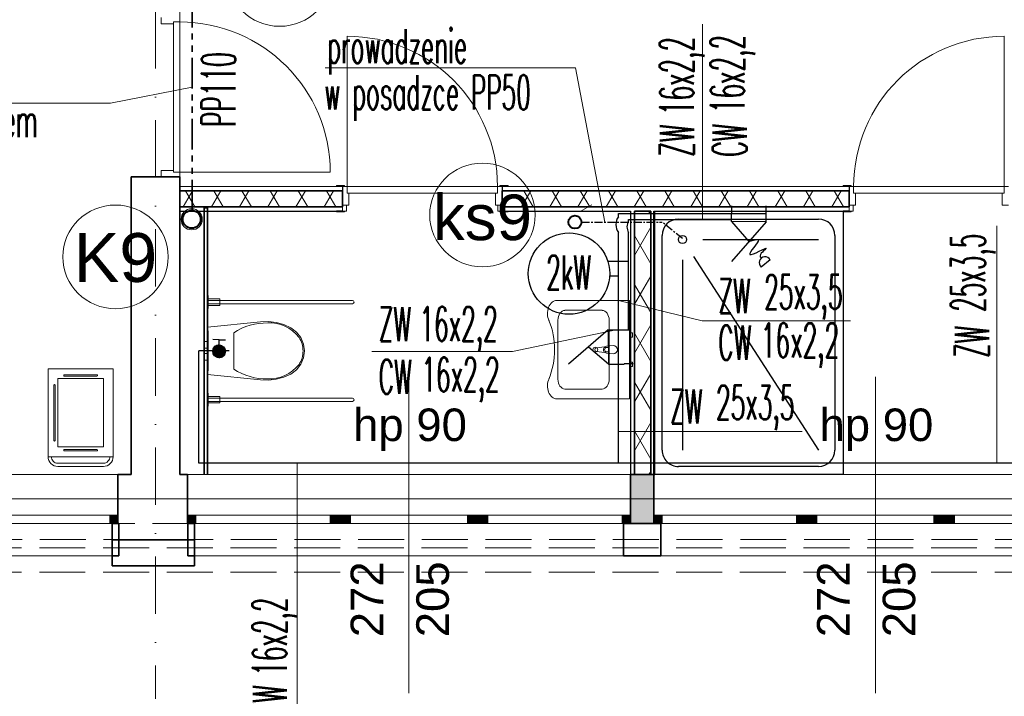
# Model space of a CAD drawing. Header units: millimetres. Extents: x -34676 to 172266, y 39940 to 476087.
# Tile 245 of 256: x 28026 to 34075, y 422748 to 426907. Entities that reach past the tile are written whole.
import ezdxf
from ezdxf.lldxf.tags import DXFTag

# ---------------------------------------------------------------- set-up
doc = ezdxf.new("R2010")
doc.units = ezdxf.units.MM
doc.header["$MEASUREMENT"] = 0
for name, pattern in [('Krawędzie ukryte', [3.912222, 2.822222, -1.09]), ('Kropki i Kreski', [6.702778, 3.527778, -1.763889, 0, -1.411111]), ('MITTE', [2, 1.25, -0.25, 0.25, -0.25]), ('PHANTOM4', [0.625, 0.3125, -0.0625, 0.0625, -0.0625, 0.0625, -0.0625])]:
    doc.linetypes.add(name, pattern=pattern)
for name, color, linetype in [('#IS_ armatura sanitar', 250, 'Continuous'), ('#podkład', 252, 'Continuous'), ('- A - ocieplenie', 7, 'Continuous'), ('- strefy pomieszczeń', 7, 'Continuous'), ('2D - Ogólne', 7, 'Continuous'), ('BATERIA', 7, 'Continuous'), ('Drzwi Archicad', 7, 'Continuous'), ('IS_Text_Pion_Wodociag', 7, 'Continuous'), ('Konstrukcja - Siatka mod', 7, 'Continuous'), ('Konstrukcja - Stropy', 7, 'Continuous'), ('Konstrukcja - Ściany działowe', 7, 'Continuous'), ('Konstrukcja - Ściany nośne wew..P', 7, 'Continuous'), ('Konstrukcja - Ściany zewnętrzne', 7, 'Continuous'), ('Okna Archicada', 7, 'Continuous'), ('Wnętrze - Umeblowanie', 7, 'Continuous'), ('Wnętrze - Wyposażenie', 7, 'Continuous'), ('Znaczniki okien Archicada', 7, 'Continuous')]:
    doc.layers.add(name, color=color, linetype=linetype)
for name, color, linetype, lineweight in [('#ks', 34, 'Continuous', 30), ('#woda', 4, 'Continuous', 18), ('imp_dach_Nr_pióra__7', 7, 'Continuous', 9)]:
    doc.layers.add(name, color=color, linetype=linetype, lineweight=lineweight)
for name, color, linetype, true_color in [('IS_Ciepła_woda', 1, 'DASHDOT', 0xff0000), ('IS_Opisy_działek_Wodociag', 7, 'SOLID', 0x000000), ('IS_Zimna_woda', 5, 'SOLID', 0x0000ff)]:
    doc.layers.add(name, color=color, linetype=linetype, true_color=true_color)
doc.styles.add('ROMANS', font='romans', dxfattribs={"width": 0.6})
doc.styles.get("Standard").update_dxf_attribs({"font": 'arial.ttf'})
doc.styles.add('STYL_AUTOMATYCZNY_1', font='arial.ttf')
tags = doc.linetypes.add('DASHDOT', pattern=[20, 10, -5, 0, -5]).pattern_tags.tags
tags[10:11] = [DXFTag(74, 4), DXFTag(75, 0), DXFTag(340, '0'), DXFTag(46, 0.0), DXFTag(50, 0.0), DXFTag(44, 0.0), DXFTag(45, 0.0)]
tags[8:9] = [DXFTag(74, 4), DXFTag(75, 0), DXFTag(340, '0'), DXFTag(46, 0.0), DXFTag(50, 0.0), DXFTag(44, 0.0), DXFTag(45, 0.0)]
tags[6:7] = [DXFTag(74, 4), DXFTag(75, 0), DXFTag(340, '0'), DXFTag(46, 0.0), DXFTag(50, 0.0), DXFTag(44, 0.0), DXFTag(45, 0.0)]
tags[4:5] = [DXFTag(74, 4), DXFTag(75, 0), DXFTag(340, '0'), DXFTag(46, 0.0), DXFTag(50, 0.0), DXFTag(44, 0.0), DXFTag(45, 0.0)]
tags = doc.linetypes.add('SOLID', pattern=[10, 10, 0]).pattern_tags.tags
tags[6:7] = [DXFTag(74, 4), DXFTag(75, 0), DXFTag(340, '0'), DXFTag(46, 0.0), DXFTag(50, 0.0), DXFTag(44, 0.0), DXFTag(45, 0.0)]
tags[4:5] = [DXFTag(74, 4), DXFTag(75, 0), DXFTag(340, '0'), DXFTag(46, 0.0), DXFTag(50, 0.0), DXFTag(44, 0.0), DXFTag(45, 0.0)]
pattern_1 = [(60, (-208051.03, 390718.21), (-129.90381, 75), []), (120, (-208051.03, 390718.21), (129.90381, 75), [])]

# ---------------------------------------------------------------- blocks, each defined once
blk = doc.blocks.new('GHD')
at = {"layer": 'BATERIA', "lineweight": 30}
h = blk.add_hatch(dxfattribs=at)
h.set_pattern_fill('ANSI31')
h.set_pattern_definition([(45, (0, 0), (-0.088388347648, 0.088388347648), [])])
edge = h.paths.add_edge_path()
edge.add_arc((1097570.7, -765614.1), 39.1, 0, 360)
at = {"layer": 'BATERIA', "color": 7, "lineweight": 30}
for p, q in [((1097571.6, -765542.6), (1097532.8, -765542.1)), ((1097571.2, -765575.1), (1097571.6, -765542.6)), ((1097571.6, -765542.6), (1097610.4, -765543.1))]:
    blk.add_line(p, q, dxfattribs=at)
blk.add_circle((1097570.7, -765614.1), 39.1, dxfattribs=at)
blk = doc.blocks.new('ks')
at = {"layer": '#woda', "color": 7, "lineweight": 30}
for p, q in [((-16727.92, -26593.79), (-16751.19, -26573.79)), ((-16727.92, -26573.79), (-16739.55, -26583.79)), ((-16727.92, -26593.79), (-16727.92, -26573.79)), ((-16727.92, -26573.79), (-16718.81, -26573.79)), ((-16727.92, -26593.79), (-16718.79, -26593.79))]:
    blk.add_line(p, q, dxfattribs=at)
blk = doc.blocks.new('gf')
at = {"layer": '#woda', "color": 7, "lineweight": 30}
for p, q in [((-16727.92, -26515.4), (-16751.19, -26495.4)), ((-16727.92, -26495.4), (-16739.55, -26505.4)), ((-16727.92, -26515.4), (-16727.92, -26495.4)), ((-16727.92, -26495.4), (-16718.81, -26495.4)), ((-16750.12, -26517.89), (-16754.35, -26512.73)), ((-16727.92, -26515.4), (-16718.79, -26515.4))]:
    blk.add_line(p, q, dxfattribs=at)
blk.add_ellipse((-16751.74, -26514.91), major_axis=(-0.01, -3.39), ratio=0.999999, start_param=0.500259, end_param=4.018627, dxfattribs=at)
blk.add_open_spline([(-16739.55, -26505.4), (-16738.63, -26508.07), (-16736.12, -26515.32), (-16752.96, -26498.32), (-16739.3, -26521.61), (-16747.29, -26510.63), (-16748.85, -26512.56), (-16749.06, -26512.83)], degree=3, knots=[0, 0, 0, 0, 5.721065, 15.589631, 25.698083, 31.682972, 32.636773, 32.636773, 32.636773, 32.636773], dxfattribs=at)
blk = doc.blocks.new('tsfdcsa')
at = {"layer": 'Konstrukcja - Ściany działowe', "linetype": 'Continuous', "lineweight": 13}
h = blk.add_hatch(dxfattribs=at)
h.set_pattern_fill('Izolacja_miękka_0006', color=252, style=0, pattern_type=2)
h.set_pattern_definition(pattern_1)
h.paths.add_polyline_path([(28617.6, 103555.4), (29616.5, 103555.4), (29616.5, 103655.4), (28617.6, 103655.4)])
h = blk.add_hatch(dxfattribs=at)
h.set_pattern_fill('Izolacja_miękka_0006', color=252, style=0, pattern_type=2)
h.set_pattern_definition(pattern_1)
h.paths.add_polyline_path([(30596.5, 103555.4), (32728.5, 103555.4), (32728.5, 103655.4), (30596.5, 103655.4)])
h = blk.add_hatch(dxfattribs=at)
h.set_pattern_fill('Izolacja_miękka_0006', color=252, style=0, pattern_type=2)
h.set_pattern_definition(pattern_1)
h.paths.add_polyline_path([(31410.1, 103530.4), (31410.1, 101910.5), (31510.1, 101910.5), (31510.1, 103530.4)])
at = {"layer": 'Konstrukcja - Ściany zewnętrzne', "linetype": 'Continuous', "lineweight": 13}
blk.add_hatch(color=252, dxfattribs=at).paths.add_polyline_path([(31385.1, 101610.5), (31530.1, 101610.5), (31530.1, 101910.5), (31385.1, 101910.5)])
at = {"layer": '- A - ocieplenie', "color": 252, "linetype": 'Continuous', "lineweight": 35, "ltscale": 100}
for p, q in [((28202.6, 101610.5), (28202.6, 101560.5)), ((28202.6, 101560.5), (28202.6, 101410.5)), ((28707.6, 101610.5), (28707.6, 101560.5)), ((28707.6, 101560.5), (28707.6, 101410.5)), ((31342.6, 101610.5), (31342.6, 101560.5)), ((31342.6, 101560.5), (31342.6, 101410.5)), ((31572.6, 101610.5), (31572.6, 101560.5)), ((31572.6, 101560.5), (31572.6, 101410.5))]:
    blk.add_line(p, q, dxfattribs=at)
at = {"layer": '- A - ocieplenie', "color": 252, "linetype": 'Krawędzie ukryte', "lineweight": 20, "ltscale": 100, "flags": 128}
for points in [[(34209.5, 101610.5), (22477.6, 101610.5)], [(34298.9, 101510.5), (22277.6, 101510.5)], [(22277.6, 101460.5), (34208.9, 101460.5)], [(22277.6, 101310.5), (34298.9, 101310.5)]]:
    blk.add_lwpolyline(points, dxfattribs=at)
at = {"layer": '- A - ocieplenie', "color": 252, "linetype": 'Continuous', "lineweight": 35, "ltscale": 100, "flags": 128}
for points in [[(28242.6, 101610.5), (28202.6, 101610.5)], [(28242.6, 101410.5), (28242.6, 101610.5)], [(28707.6, 101610.5), (28667.6, 101610.5)], [(28667.6, 101610.5), (28667.6, 101410.5)], [(31572.6, 101610.5), (31342.6, 101610.5)], [(28707.6, 101508.5), (28202.6, 101508.5)], [(28202.6, 101508.5), (28202.6, 101348.5)], [(28707.6, 101348.5), (28707.6, 101508.5)], [(28202.6, 101410.5), (28242.6, 101410.5)], [(28667.6, 101410.5), (28707.6, 101410.5)], [(31342.6, 101410.5), (31572.6, 101410.5)], [(28202.6, 101348.5), (28707.6, 101348.5)]]:
    blk.add_lwpolyline(points, dxfattribs=at)
at = {"layer": '2D - Ogólne', "color": 252, "linetype": 'Continuous', "lineweight": 20, "ltscale": 100}
blk.add_line((28617.6, 102100.5), (28617.6, 105780.5), dxfattribs=at)
at = {"layer": 'Drzwi Archicad', "color": 252, "linetype": 'Continuous', "lineweight": 13, "ltscale": 100}
for p, q in [((28502.6, 104720.4), (28502.6, 104680.4)), ((28617.6, 104692.4), (28617.6, 104720.4)), ((28502.6, 104680.4), (28577.6, 104680.4)), ((28577.6, 104680.4), (28577.6, 104692.4)), ((28577.6, 104692.4), (28617.6, 104692.4)), ((28577.6, 103768.4), (28577.6, 104692.4)), ((28577.6, 104692.4), (28617.6, 104692.4)), ((28617.6, 104692.4), (28617.6, 103768.4)), ((29644.5, 103680.4), (29644.5, 104604.4)), ((33680.5, 103680.4), (33680.5, 104604.4)), ((28577.6, 103780.4), (28502.6, 103780.4)), ((28502.6, 103780.4), (28502.6, 103740.4)), ((28502.6, 103740.4), (28617.6, 103740.4)), ((28577.6, 103768.4), (28577.6, 103780.4)), ((28617.6, 103768.4), (28577.6, 103768.4)), ((28617.6, 103768.4), (28577.6, 103768.4)), ((28617.6, 103768.4), (29541.6, 103768.4)), ((28617.6, 103740.4), (28617.6, 103768.4)), ((29629.5, 103686.4), (29579.5, 103686.4)), ((29579.5, 103686.4), (29579.5, 103680.4)), ((29579.5, 103680.4), (29629.5, 103680.4)), ((29616.5, 103680.4), (29579.5, 103680.4)), ((29616.5, 103680.4), (29579.5, 103680.4)), ((29616.5, 103565.4), (29616.5, 103680.4)), ((29616.5, 103680.4), (29644.5, 103680.4)), ((29629.5, 103680.4), (29629.5, 103686.4)), ((29644.5, 103680.4), (29644.5, 103640.4)), ((30568.5, 103680.4), (29644.5, 103680.4)), ((29644.5, 103680.4), (29644.5, 103640.4)), ((30568.5, 103640.4), (30568.5, 103680.4)), ((30568.5, 103680.4), (30596.5, 103680.4)), ((30568.5, 103640.4), (30568.5, 103680.4)), ((30633.5, 103686.4), (30583.5, 103686.4)), ((30583.5, 103686.4), (30583.5, 103680.4)), ((30583.5, 103680.4), (30633.5, 103680.4)), ((30596.5, 103680.4), (30596.5, 103565.4)), ((30596.5, 103680.4), (30633.5, 103680.4)), ((30596.5, 103680.4), (30633.5, 103680.4)), ((30633.5, 103680.4), (30633.5, 103686.4)), ((32691.5, 103680.4), (32691.5, 103686.4)), ((32691.5, 103686.4), (32741.5, 103686.4)), ((32741.5, 103680.4), (32691.5, 103680.4)), ((32728.5, 103680.4), (32691.5, 103680.4)), ((32728.5, 103680.4), (32691.5, 103680.4)), ((32756.5, 103680.4), (32728.5, 103680.4)), ((32728.5, 103680.4), (32728.5, 103565.4)), ((32741.5, 103686.4), (32741.5, 103680.4)), ((32756.5, 103640.4), (32756.5, 103680.4)), ((32756.5, 103680.4), (33680.5, 103680.4)), ((32756.5, 103640.4), (32756.5, 103680.4)), ((33708.5, 103680.4), (33680.5, 103680.4)), ((33680.5, 103680.4), (33680.5, 103640.4)), ((33680.5, 103680.4), (33680.5, 103640.4)), ((29644.5, 103640.4), (29656.5, 103640.4)), ((29644.5, 103640.4), (30568.5, 103640.4)), ((29656.5, 103640.4), (29656.5, 103565.4)), ((30556.5, 103565.4), (30556.5, 103640.4)), ((30556.5, 103640.4), (30568.5, 103640.4)), ((32768.5, 103640.4), (32756.5, 103640.4)), ((33680.5, 103640.4), (32756.5, 103640.4)), ((32768.5, 103565.4), (32768.5, 103640.4)), ((33680.5, 103640.4), (33668.5, 103640.4)), ((33668.5, 103640.4), (33668.5, 103565.4)), ((29616.5, 103565.4), (29616.5, 103530.4)), ((29641.5, 103565.4), (29616.5, 103565.4)), ((29656.5, 103565.4), (29616.5, 103565.4)), ((29616.5, 103555.4), (29616.5, 103530.4)), ((29616.5, 103555.4), (29616.5, 103530.4)), ((29641.5, 103530.4), (29641.5, 103565.4)), ((30596.5, 103565.4), (30556.5, 103565.4)), ((30571.5, 103565.4), (30571.5, 103530.4)), ((30596.5, 103565.4), (30571.5, 103565.4)), ((30596.5, 103530.4), (30596.5, 103565.4)), ((30596.5, 103555.4), (30596.5, 103530.4)), ((30596.5, 103555.4), (30596.5, 103530.4)), ((32728.5, 103530.4), (32728.5, 103565.4)), ((32728.5, 103565.4), (32753.5, 103565.4)), ((32728.5, 103565.4), (32768.5, 103565.4)), ((32728.5, 103555.4), (32728.5, 103530.4)), ((32728.5, 103555.4), (32728.5, 103530.4)), ((32753.5, 103565.4), (32753.5, 103530.4)), ((33668.5, 103565.4), (33708.5, 103565.4)), ((29629.5, 103530.4), (29579.5, 103530.4)), ((29579.5, 103530.4), (29579.5, 103524.4)), ((29579.5, 103524.4), (29629.5, 103524.4)), ((29616.5, 103530.4), (29641.5, 103530.4)), ((29629.5, 103524.4), (29629.5, 103530.4)), ((30571.5, 103530.4), (30596.5, 103530.4)), ((30633.5, 103530.4), (30583.5, 103530.4)), ((30583.5, 103530.4), (30583.5, 103524.4)), ((30583.5, 103524.4), (30633.5, 103524.4)), ((30633.5, 103524.4), (30633.5, 103530.4)), ((32691.5, 103524.4), (32691.5, 103530.4)), ((32691.5, 103530.4), (32741.5, 103530.4)), ((32741.5, 103524.4), (32691.5, 103524.4)), ((32753.5, 103530.4), (32728.5, 103530.4)), ((32741.5, 103530.4), (32741.5, 103524.4))]:
    blk.add_line(p, q, dxfattribs=at)
at = {"layer": 'Drzwi Archicad', "color": 252, "linetype": 'Continuous', "lineweight": 35, "ltscale": 100}
for p, q in [((28502.6, 103740.4), (28317.6, 103740.4)), ((28617.6, 103740.4), (28502.6, 103740.4)), ((28617.6, 103740.4), (28502.6, 103740.4)), ((29616.5, 103655.4), (29616.5, 103565.4)), ((29616.5, 103655.4), (29616.5, 103565.4)), ((30596.5, 103655.4), (30596.5, 103565.4)), ((30596.5, 103655.4), (30596.5, 103565.4)), ((32728.5, 103655.4), (32728.5, 103565.4)), ((32728.5, 103655.4), (32728.5, 103565.4)), ((29616.5, 103565.4), (29616.5, 103555.4)), ((29616.5, 103565.4), (29616.5, 103555.4)), ((30596.5, 103565.4), (30596.5, 103555.4)), ((30596.5, 103565.4), (30596.5, 103555.4)), ((32728.5, 103565.4), (32728.5, 103555.4)), ((32728.5, 103565.4), (32728.5, 103555.4))]:
    blk.add_line(p, q, dxfattribs=at)
at = {"layer": 'Drzwi Archicad', "color": 252, "linetype": 'Continuous', "lineweight": 25, "ltscale": 100}
for p, q in [((29616.5, 103680.4), (29616.5, 103655.4)), ((29616.5, 103680.4), (29616.5, 103655.4)), ((30596.5, 103680.4), (30596.5, 103655.4)), ((30596.5, 103680.4), (30596.5, 103655.4)), ((32728.5, 103680.4), (32728.5, 103655.4)), ((32728.5, 103680.4), (32728.5, 103655.4)), ((29616.5, 103530.4), (29579.5, 103530.4)), ((29616.5, 103530.4), (29579.5, 103530.4)), ((30596.5, 103530.4), (30633.5, 103530.4)), ((30596.5, 103530.4), (30633.5, 103530.4)), ((32728.5, 103530.4), (32691.5, 103530.4)), ((32728.5, 103530.4), (32691.5, 103530.4))]:
    blk.add_line(p, q, dxfattribs=at)
at = {"layer": 'Drzwi Archicad', "color": 252, "linetype": 'Continuous', "lineweight": 13, "ltscale": 100}
for centre, start, end in [((28617.6, 103768.4), 0, 90), ((29644.5, 103680.4), 0, 90), ((33680.5, 103680.4), 90, 180)]:
    blk.add_arc(centre, 924, start, end, dxfattribs=at)
at = {"layer": 'Konstrukcja - Siatka mod', "color": 252, "linetype": 'Kropki i Kreski', "lineweight": 13, "ltscale": 100}
for p, q in [((28467.6, 117496.4), (28467.6, 100531.6)), ((20180, 101760.5), (49624.6, 101760.5))]:
    blk.add_line(p, q, dxfattribs=at)
at = {"layer": 'Konstrukcja - Stropy', "color": 252, "linetype": 'Continuous', "lineweight": 13, "ltscale": 100, "flags": 128}
blk.add_lwpolyline([(34297.6, 106960.5), (37597.6, 106960.5), (37597.6, 101936.5), (49617.6, 101910.5), (49667.6, 114390.5), (22627.6, 114390.5), (22627.6, 101760.5), (34297.6, 101760.5)], close=True, dxfattribs=at)
at = {"layer": 'Konstrukcja - Ściany działowe', "color": 252, "linetype": 'Continuous', "lineweight": 13, "ltscale": 100}
for p, q in [((29616.5, 103680.4), (29579.5, 103680.4)), ((30596.5, 103680.4), (30633.5, 103680.4)), ((32728.5, 103680.4), (32691.5, 103680.4)), ((29616.5, 103555.4), (29616.5, 103530.4)), ((30596.5, 103555.4), (30596.5, 103530.4)), ((32728.5, 103555.4), (32728.5, 103530.4))]:
    blk.add_line(p, q, dxfattribs=at)
at = {"layer": 'Konstrukcja - Ściany działowe', "color": 252, "linetype": 'Continuous', "lineweight": 25, "ltscale": 100}
for p, q in [((29616.5, 103680.4), (29616.5, 103655.4)), ((30596.5, 103680.4), (30596.5, 103655.4)), ((32728.5, 103680.4), (32728.5, 103655.4)), ((29616.5, 103530.4), (29579.5, 103530.4)), ((30596.5, 103530.4), (30633.5, 103530.4)), ((32728.5, 103530.4), (32691.5, 103530.4))]:
    blk.add_line(p, q, dxfattribs=at)
at = {"layer": 'Konstrukcja - Ściany działowe', "color": 252, "linetype": 'Continuous', "lineweight": 35, "ltscale": 100}
for p, q in [((29616.5, 103655.4), (28617.6, 103655.4)), ((29616.5, 103655.4), (29616.5, 103565.4)), ((32728.5, 103655.4), (30596.5, 103655.4)), ((30596.5, 103655.4), (30596.5, 103565.4)), ((32728.5, 103655.4), (32728.5, 103565.4)), ((28617.6, 103555.4), (29616.5, 103555.4)), ((29616.5, 103565.4), (29616.5, 103555.4)), ((30596.5, 103565.4), (30596.5, 103555.4)), ((30596.5, 103555.4), (32728.5, 103555.4)), ((32728.5, 103565.4), (32728.5, 103555.4)), ((31410.1, 103530.4), (31410.1, 101910.5)), ((31510.1, 101910.5), (31510.1, 103530.4))]:
    blk.add_line(p, q, dxfattribs=at)
at = {"layer": 'Konstrukcja - Ściany działowe', "color": 252, "linetype": 'Continuous', "lineweight": 13, "ltscale": 100, "flags": 128}
for points in [[(29616.5, 103680.4), (28617.6, 103680.4)], [(32728.5, 103680.4), (30596.5, 103680.4)], [(28617.6, 103530.4), (28617.6, 103555.4)], [(31535.1, 101910.5), (31535.1, 103530.4)], [(31385.1, 101910.5), (31410.1, 101910.5)]]:
    blk.add_lwpolyline(points, dxfattribs=at)
at = {"layer": 'Konstrukcja - Ściany działowe', "color": 252, "linetype": 'Continuous', "lineweight": 25, "ltscale": 100, "flags": 128}
for points in [[(28617.6, 103655.4), (28617.6, 103680.4)], [(28617.6, 103530.4), (29616.5, 103530.4)], [(30596.5, 103530.4), (31385.1, 103530.4)], [(31385.1, 103530.4), (31385.1, 101910.5)], [(31410.1, 103530.4), (31510.1, 103530.4)], [(31535.1, 103530.4), (32728.5, 103530.4)], [(31510.1, 101910.5), (31535.1, 101910.5)]]:
    blk.add_lwpolyline(points, dxfattribs=at)
at = {"layer": 'Konstrukcja - Ściany działowe', "color": 252, "linetype": 'Continuous', "lineweight": 35, "ltscale": 100, "flags": 128}
for points in [[(28617.6, 103555.4), (28617.6, 103655.4)], [(28787.6, 103550.5), (28767.6, 103550.5)], [(28767.6, 103550.5), (28767.6, 101910.5)], [(28787.6, 101910.5), (28787.6, 103550.5)], [(31410.1, 103530.4), (31510.1, 103530.4)], [(31410.1, 101910.5), (31510.1, 101910.5)]]:
    blk.add_lwpolyline(points, dxfattribs=at)
at = {"layer": 'Konstrukcja - Ściany nośne wew..P', "color": 252, "linetype": 'Continuous', "lineweight": 35, "ltscale": 100}
for p, q in [((28502.6, 103740.4), (28317.6, 103740.4)), ((28617.6, 103740.4), (28502.6, 103740.4))]:
    blk.add_line(p, q, dxfattribs=at)
at = {"layer": 'Konstrukcja - Ściany nośne wew..P', "color": 252, "linetype": 'Continuous', "lineweight": 35, "ltscale": 100, "flags": 128}
for points in [[(28317.6, 103740.4), (28317.6, 101910.5)], [(28617.6, 101910.5), (28617.6, 103740.4)]]:
    blk.add_lwpolyline(points, dxfattribs=at)
at = {"layer": 'Konstrukcja - Ściany zewnętrzne', "color": 252, "linetype": 'Continuous', "lineweight": 35, "ltscale": 100}
for p, q in [((28237.6, 101660.5), (28237.6, 101910.5)), ((28665.1, 101660.5), (28665.1, 101910.5)), ((31385.1, 101660.5), (31385.1, 101910.5)), ((31530.1, 101660.5), (31530.1, 101910.5)), ((28237.6, 101610.5), (28237.6, 101660.5)), ((28665.1, 101610.5), (28665.1, 101660.5)), ((31385.1, 101610.5), (31385.1, 101660.5)), ((31530.1, 101610.5), (31530.1, 101660.5))]:
    blk.add_line(p, q, dxfattribs=at)
at = {"layer": 'Konstrukcja - Ściany zewnętrzne', "color": 252, "linetype": 'Continuous', "lineweight": 35, "ltscale": 100, "flags": 128}
for points in [[(28317.6, 101910.5), (28237.6, 101910.5)], [(28665.1, 101910.5), (28617.6, 101910.5)], [(31530.1, 101910.5), (31385.1, 101910.5)], [(28237.6, 101610.5), (28242.6, 101610.5)], [(31385.1, 101610.5), (31530.1, 101610.5)]]:
    blk.add_lwpolyline(points, dxfattribs=at)
at = {"layer": 'Konstrukcja - Ściany zewnętrzne', "color": 252, "linetype": 'Continuous', "lineweight": 13, "ltscale": 100, "flags": 128}
blk.add_lwpolyline([(28242.6, 101610.5), (28242.6, 101508.5), (28667.6, 101508.5), (28667.6, 101610.5)], dxfattribs=at)
at = {"layer": 'Okna Archicada', "color": 252, "linetype": 'Continuous', "lineweight": 13, "ltscale": 100}
for p, q in [((28237.6, 101910.5), (25617.6, 101910.5)), ((28665.1, 101910.5), (31385.1, 101910.5)), ((31530.1, 101910.5), (34250.1, 101910.5)), ((28187.6, 101660.5), (27392.6, 101660.5)), ((28237.6, 101660.5), (28187.6, 101660.5)), ((28187.6, 101660.5), (28187.6, 101610.5)), ((28665.1, 101660.5), (28715.1, 101660.5)), ((28715.1, 101660.5), (28715.1, 101610.5)), ((28715.1, 101660.5), (29540.1, 101660.5)), ((29540.1, 101610.5), (29540.1, 101660.5)), ((29540.1, 101660.5), (29590.1, 101660.5)), ((29590.1, 101660.5), (29665.1, 101660.5)), ((29665.1, 101660.5), (29665.1, 101610.5)), ((29665.1, 101660.5), (30385.1, 101660.5)), ((30385.1, 101610.5), (30385.1, 101660.5)), ((30385.1, 101660.5), (30460.1, 101660.5)), ((30460.1, 101660.5), (30510.1, 101660.5)), ((30510.1, 101660.5), (30510.1, 101610.5)), ((30510.1, 101660.5), (31335.1, 101660.5)), ((31335.1, 101610.5), (31335.1, 101660.5)), ((31335.1, 101660.5), (31385.1, 101660.5)), ((31530.1, 101660.5), (31580.1, 101660.5)), ((31580.1, 101660.5), (31580.1, 101610.5)), ((31580.1, 101660.5), (32405.1, 101660.5)), ((32405.1, 101610.5), (32405.1, 101660.5)), ((32405.1, 101660.5), (32455.1, 101660.5)), ((32455.1, 101660.5), (32530.1, 101660.5)), ((32530.1, 101660.5), (32530.1, 101610.5)), ((32530.1, 101660.5), (33250.1, 101660.5)), ((33250.1, 101610.5), (33250.1, 101660.5)), ((33250.1, 101660.5), (33325.1, 101660.5)), ((33325.1, 101660.5), (33375.1, 101660.5)), ((33375.1, 101660.5), (33375.1, 101610.5)), ((33375.1, 101660.5), (34200.1, 101660.5)), ((28237.6, 101610.5), (25617.6, 101610.5)), ((25652.6, 101610.5), (28202.6, 101610.5)), ((27392.6, 101610.5), (28187.6, 101610.5)), ((28187.6, 101610.5), (28237.6, 101610.5)), ((28665.1, 101610.5), (31385.1, 101610.5)), ((28715.1, 101610.5), (28665.1, 101610.5)), ((28707.6, 101610.5), (31342.6, 101610.5)), ((29540.1, 101610.5), (28715.1, 101610.5)), ((29590.1, 101610.5), (29540.1, 101610.5)), ((29665.1, 101610.5), (29590.1, 101610.5)), ((30385.1, 101610.5), (29665.1, 101610.5)), ((30460.1, 101610.5), (30385.1, 101610.5)), ((30510.1, 101610.5), (30460.1, 101610.5)), ((31335.1, 101610.5), (30510.1, 101610.5)), ((31385.1, 101610.5), (31335.1, 101610.5)), ((31530.1, 101610.5), (34250.1, 101610.5)), ((31580.1, 101610.5), (31530.1, 101610.5)), ((31572.6, 101610.5), (34208.7, 101610.5)), ((32405.1, 101610.5), (31580.1, 101610.5)), ((32455.1, 101610.5), (32405.1, 101610.5)), ((32530.1, 101610.5), (32455.1, 101610.5)), ((33250.1, 101610.5), (32530.1, 101610.5)), ((33325.1, 101610.5), (33250.1, 101610.5)), ((33375.1, 101610.5), (33325.1, 101610.5)), ((34200.1, 101610.5), (33375.1, 101610.5)), ((25652.6, 101410.5), (28202.6, 101410.5)), ((28707.6, 101410.5), (31342.6, 101410.5)), ((31572.6, 101410.5), (34208.7, 101410.5))]:
    blk.add_line(p, q, dxfattribs=at)
at = {"layer": 'Okna Archicada', "color": 252, "linetype": 'Continuous', "lineweight": 35, "ltscale": 100}
for p, q in [((28237.6, 101660.5), (28237.6, 101910.5)), ((28665.1, 101660.5), (28665.1, 101910.5)), ((31385.1, 101660.5), (31385.1, 101910.5)), ((31530.1, 101660.5), (31530.1, 101910.5)), ((28237.6, 101610.5), (28237.6, 101660.5)), ((28237.6, 101610.5), (28237.6, 101660.5)), ((28665.1, 101610.5), (28665.1, 101660.5)), ((28665.1, 101610.5), (28665.1, 101660.5)), ((31385.1, 101610.5), (31385.1, 101660.5)), ((31385.1, 101610.5), (31385.1, 101660.5)), ((31530.1, 101610.5), (31530.1, 101660.5)), ((31530.1, 101610.5), (31530.1, 101660.5)), ((28202.6, 101610.5), (28202.6, 101560.5)), ((28202.6, 101560.5), (28202.6, 101410.5)), ((28707.6, 101610.5), (28707.6, 101560.5)), ((28707.6, 101560.5), (28707.6, 101410.5)), ((31342.6, 101610.5), (31342.6, 101560.5)), ((31342.6, 101560.5), (31342.6, 101410.5)), ((31572.6, 101610.5), (31572.6, 101560.5)), ((31572.6, 101560.5), (31572.6, 101410.5))]:
    blk.add_line(p, q, dxfattribs=at)
at = {"layer": 'Wnętrze - Umeblowanie', "color": 252, "linetype": 'Continuous', "lineweight": 13, "ltscale": 100, "flags": 128}
for points in [[(28207.9, 102560.1), (28207.9, 102020.1), (27807.9, 102020.1), (27807.9, 102560.1)], [(28147.9, 102500.1), (28147.9, 102080.1), (27867.9, 102080.1), (27867.9, 102500.1)]]:
    blk.add_lwpolyline(points, close=True, dxfattribs=at)
for points in [[(27907.9, 102516.1, -1), (27907.9, 102524.1), (28107.9, 102524.1, -1), (28107.9, 102516.1)], [(27843.9, 102120.1, 1), (27851.9, 102120.1), (27851.9, 102460.1, 1), (27843.9, 102460.1)], [(27907.9, 102064.1, 1), (27907.9, 102056.1), (28107.9, 102056.1, 1), (28107.9, 102064.1)], [(28207.9, 102020.1, -0.414214), (28147.9, 101960.1), (27867.9, 101960.1, -0.414214), (27807.9, 102020.1), (27827.9, 102020.1, 0.414214), (27867.9, 101980.1), (28147.9, 101980.1, 0.414214), (28187.9, 102020.1)]]:
    blk.add_lwpolyline(points, format="xyb", close=True, dxfattribs=at)
at = {"layer": 'Wnętrze - Wyposażenie', "color": 252, "linetype": 'Continuous', "lineweight": 25, "ltscale": 100}
for p, q in [((31680, 103480.4), (32541.6, 103480.4)), ((31580.1, 102060.5), (31580, 103380.4)), ((32641.6, 103380.4), (32641.6, 102060.5)), ((31830, 103355.4), (32541.6, 103355.4)), ((31772.3, 103250.1), (32541.6, 102060.5)), ((31705, 103230.4), (31705.1, 102060.5)), ((32541.6, 101960.5), (31680.1, 101960.5))]:
    blk.add_line(p, q, dxfattribs=at)
at = {"layer": 'Wnętrze - Wyposażenie', "color": 252, "linetype": 'Continuous', "lineweight": 13, "ltscale": 100}
for p, q in [((31378.9, 102980.4), (30933.5, 102980.4)), ((31378.9, 102375.4), (31378.9, 102980.4)), ((30983, 102919.9), (31211.9, 102919.9)), ((30939.7, 102496.4), (30939.7, 102859.4)), ((31255.2, 102496.4), (31255.2, 102859.4)), ((28948.4, 102782.4), (28948.4, 102670.4)), ((28767.5, 102710.7), (28767.5, 102727.4)), ((28787.5, 102727.4), (28767.5, 102727.4)), ((28767.5, 102686.4), (28767.5, 102710.7)), ((28787.5, 102710.7), (28787.5, 102727.4)), ((28787.5, 102686.4), (28787.5, 102710.7)), ((28767.5, 102681.7), (28767.5, 102686.4)), ((28787.5, 102686.4), (28767.5, 102686.4)), ((28767.5, 102670.4), (28767.5, 102681.7)), ((28767.5, 102659.1), (28767.5, 102670.4)), ((28767.5, 102654.4), (28767.5, 102659.1)), ((28787.5, 102654.4), (28767.5, 102654.4)), ((28767.5, 102630.1), (28767.5, 102654.4)), ((28787.5, 102681.7), (28787.5, 102686.4)), ((28787.5, 102670.4), (28787.5, 102681.7)), ((28787.5, 102659.1), (28787.5, 102670.4)), ((28787.5, 102654.4), (28787.5, 102659.1)), ((28787.5, 102630.1), (28787.5, 102654.4)), ((28948.4, 102670.4), (28948.4, 102558.3)), ((31255.4, 102691.5), (31240.5, 102691.5)), ((31240.5, 102664.3), (31255.4, 102664.3)), ((31255.4, 102664.3), (31255.4, 102691.5)), ((28767.5, 102613.4), (28767.5, 102630.1)), ((28787.5, 102613.4), (28767.5, 102613.4)), ((28787.5, 102613.4), (28787.5, 102630.1)), ((31211.9, 102435.9), (30983, 102435.9)), ((30933.5, 102375.4), (31378.9, 102375.4))]:
    blk.add_line(p, q, dxfattribs=at)
at = {"layer": 'Wnętrze - Wyposażenie', "color": 252, "linetype": 'Continuous', "lineweight": 25, "ltscale": 100, "flags": 128}
blk.add_lwpolyline([(32691.6, 103530.4), (32691.6, 101910.5), (31530.1, 101910.5), (31530, 103530.4)], close=True, dxfattribs=at)
at = {"layer": 'Wnętrze - Wyposażenie', "color": 252, "linetype": 'Continuous', "lineweight": 13, "ltscale": 100, "flags": 128}
for points in [[(28792.5, 102930.4), (28792.5, 103010.4), (28787.5, 103010.4), (28787.5, 102930.4)], [(28792.5, 102950.4), (28862.5, 102950.4), (28862.5, 102990.4), (28792.5, 102990.4)], [(29209.1, 102496.1), (29255.3, 102508.9), (29299, 102528.5), (29333.5, 102554.8), (29360.1, 102588.8), (29376.8, 102628.2), (29382.5, 102670.4), (29376.8, 102712.6), (29360.1, 102752), (29333.5, 102786), (29299, 102812.3), (29255.3, 102831.9), (29209.1, 102844.7), (29161.3, 102850.3), (29113.3, 102848.7), (28787.5, 102815.4), (28787.5, 102525.4), (29113.3, 102492.1), (29161.3, 102490.5)], [(28787.5, 102793.4), (28787.5, 102547.4), (28792.5, 102547.4), (28792.5, 102793.4)], [(31379.1, 102754.4), (31379.1, 102781.4), (31399.1, 102781.4), (31399.1, 102754.4)], [(31379.1, 102574.4), (31379.1, 102601.4), (31399.1, 102601.4), (31399.1, 102574.4)], [(28792.5, 102330.4), (28792.5, 102410.4), (28787.5, 102410.4), (28787.5, 102330.4)], [(28792.5, 102350.4), (28862.5, 102350.4), (28862.5, 102390.4), (28792.5, 102390.4)]]:
    blk.add_lwpolyline(points, close=True, dxfattribs=at)
for points in [[(28792.5, 102960.4), (28792.5, 102980.4), (29677.5, 102980.4, -1), (29677.5, 102960.4)], [(31280.3, 102652.9), (31238.4, 102656.9, -0.12102), (31228.8, 102660.2), (31175.9, 102666.8, -0.882566), (31175.9, 102689), (31228.8, 102695.6, -0.12102), (31238.4, 102698.9), (31280.3, 102702.9, -1)], [(28792.5, 102360.4), (28792.5, 102380.4), (29677.5, 102380.4, -1), (29677.5, 102360.4)]]:
    blk.add_lwpolyline(points, format="xyb", close=True, dxfattribs=at)
at = {"layer": 'Wnętrze - Wyposażenie', "color": 252, "linetype": 'Continuous', "lineweight": 25, "ltscale": 100}
blk.add_circle((31705, 103355.4), 25, dxfattribs=at)
at = {"layer": 'Wnętrze - Wyposażenie', "color": 252, "linetype": 'Continuous', "lineweight": 13, "ltscale": 100}
blk.add_circle((31169.8, 102677.9), 15, dxfattribs=at)
at = {"layer": 'Wnętrze - Wyposażenie', "color": 252, "linetype": 'Continuous', "lineweight": 25, "ltscale": 100}
for centre, start, end in [((31680, 103380.4), 90.00089, 180.00089), ((32541.6, 103380.4), 0.00089, 90.00089), ((31680.1, 102060.5), 180.00089, 270.00089), ((32541.6, 102060.5), 270.00089, 0.00089)]:
    blk.add_arc(centre, 100, start, end, dxfattribs=at)
at = {"layer": 'Wnętrze - Wyposażenie', "color": 252, "linetype": 'Continuous', "lineweight": 13, "ltscale": 100}
for centre, radius, start, end in [((31240.3, 102677.9), 21.1, 122.77103, 237.22897), ((31240.5, 102677.9), 13.6, 90, 270)]:
    blk.add_arc(centre, radius, start, end, dxfattribs=at)
for centre, major_axis, ratio, start_param, end_param in [((30933.5, 102900.1), (0, 80.3), 0.715611, 0, 2.147669), ((30984, 102858.1), (0, 61.8), 0.715611, 0.021486, 1.549311), ((31211, 102858.1), (0, 61.8), 0.715611, 4.733875, 6.2617), ((29148.2, 102404.9), (0, 437.4), 0.904427, 6.259567, 6.812588), ((29170.9, 102578.4), (0, 264.2), 0.904427, 5.438324, 6.338913), ((30661.1, 102677.9), (0, 360.6), 0.715611, 4.18494, 5.236377), ((29245.6, 102669.6), (0, 142.5), 0.904427, 4.71825, 5.344894), ((29245.6, 102671.2), (0, 142.5), 0.904427, 4.079884, 4.706528), ((29170.8, 102762.4), (0, 264.2), 0.904427, 3.085861, 3.98645), ((29148.2, 102935.9), (0, 437.4), 0.904427, 2.612188, 3.165208), ((30933.5, 102455.6), (0, 80.3), 0.715611, 0.993924, 3.141593), ((30984, 102497.7), (0, 61.8), 0.715611, 1.592282, 3.120107), ((31211, 102497.7), (0, 61.8), 0.715611, 3.163078, 4.690903)]:
    blk.add_ellipse(centre, major_axis=major_axis, ratio=ratio, start_param=start_param, end_param=end_param, dxfattribs=at)
at = {"layer": 'Znaczniki okien Archicada', "color": 252, "linetype": 'Continuous', "lineweight": 13, "ltscale": 100}
for p, q in [((30025.1, 100567.6), (30025.1, 102510.5)), ((32890.1, 100567.6), (32890.1, 102510.5))]:
    blk.add_line(p, q, dxfattribs=at)
at = {"layer": '- strefy pomieszczeń', "color": 252, "linetype": 'Continuous', "lineweight": 13, "insert": (32227, 105494.2), "char_height": 200, "attachment_point": 1, "style": 'STYL_AUTOMATYCZNY_1'}
blk.add_mtext('\\A1;{\\pql;\\pt0,100;\\fArial|b0|i0|c238|p0;\\W1.000000;23,82\\fArial|b0|i0|c238|p0;\\W1.000000;\\A1{\\H.66x;\\S^  ;}\\fArial|b0|i0|c238|p0;\\W1.000000; m\\fArial|b0|i0|c238|p0;\\W1.000000;\\A1{\\H.66x;\\S2^  ;}}', dxfattribs=at)
at = {"layer": 'Znaczniki okien Archicada', "color": 252, "linetype": 'Continuous', "lineweight": 15, "char_height": 200, "attachment_point": 7, "style": 'STYL_AUTOMATYCZNY_1'}
for insert in [(29681.9, 102056), (32546.9, 102056)]:
    blk.add_mtext('\\A1;{\\pql;\\pt0;\\fArial|b0|i0|c238|p0;\\W1.000000;hp 90\\fArial|b0|i0|c238|p0;\\W1.000000;\\A1{\\H.66x;\\S^  ;}\\fArial|b0|i0|c238|p0;\\W1.000000;\\fArial|b0|i0|c238|p0;\\W1.000000;}', dxfattribs=dict(at, insert=insert))
at = {"layer": 'Znaczniki okien Archicada', "color": 252, "linetype": 'Continuous', "lineweight": 15, "char_height": 200, "attachment_point": 7, "rotation": 90, "style": 'STYL_AUTOMATYCZNY_1'}
for s, insert in [('\\A1;{\\pql;\\pt0;\\fArial|b0|i0|c238|p0;\\W1.000000;272\\fArial|b0|i0|c238|p0;\\W1.000000;\\A1{\\H.66x;\\S^  ;}\\fArial|b0|i0|c238|p0;\\W1.000000;\\fArial|b0|i0|c238|p0;\\W1.000000;}', (29925.1, 100910.5)), ('\\A1;{\\pql;\\pt0;\\fArial|b0|i0|c238|p0;\\W1.000000;205\\fArial|b0|i0|c238|p0;\\W1.000000;\\A1{\\H.66x;\\S^  ;}\\fArial|b0|i0|c238|p0;\\W1.000000;\\fArial|b0|i0|c238|p0;\\W1.000000;}', (30328.4, 100910.5)), ('\\A1;{\\pql;\\pt0;\\fArial|b0|i0|c238|p0;\\W1.000000;272\\fArial|b0|i0|c238|p0;\\W1.000000;\\A1{\\H.66x;\\S^  ;}\\fArial|b0|i0|c238|p0;\\W1.000000;\\fArial|b0|i0|c238|p0;\\W1.000000;}', (32790.1, 100910.5)), ('\\A1;{\\pql;\\pt0;\\fArial|b0|i0|c238|p0;\\W1.000000;205\\fArial|b0|i0|c238|p0;\\W1.000000;\\A1{\\H.66x;\\S^  ;}\\fArial|b0|i0|c238|p0;\\W1.000000;\\fArial|b0|i0|c238|p0;\\W1.000000;}', (33193.4, 100910.5))]:
    blk.add_mtext(s, dxfattribs=dict(at, insert=insert))

msp = doc.modelspace()

# ---------------------------------------------------------------- block references
at = {"layer": '#podkład'}
msp.add_blockref('tsfdcsa', (392.7, 322200.3), dxfattribs=at)

# ---------------------------------------------------------------- next in the draw order: hatches: boundary and pattern name
at = {"layer": 'Okna Archicada', "linetype": 'Continuous', "lineweight": 13}
for points in [[(28630.3, 423860.8), (28580.3, 423860.8), (28580.3, 423810.8), (28630.3, 423810.8)], [(29057.8, 423860.8), (29057.8, 423810.8), (29107.8, 423810.8), (29107.8, 423860.8)], [(29982.8, 423810.8), (29982.8, 423860.8), (29932.8, 423860.8), (29932.8, 423810.8)], [(29982.8, 423860.8), (29982.8, 423810.8), (30057.8, 423810.8), (30057.8, 423860.8)], [(30852.8, 423810.8), (30852.8, 423860.8), (30777.8, 423860.8), (30777.8, 423810.8)], [(30852.8, 423860.8), (30852.8, 423810.8), (30902.8, 423810.8), (30902.8, 423860.8)], [(31777.8, 423810.8), (31777.8, 423860.8), (31727.8, 423860.8), (31727.8, 423810.8)], [(31922.8, 423860.8), (31922.8, 423810.8), (31972.8, 423810.8), (31972.8, 423860.8)], [(32847.8, 423810.8), (32847.8, 423860.8), (32797.8, 423860.8), (32797.8, 423810.8)], [(32847.8, 423860.8), (32847.8, 423810.8), (32922.8, 423810.8), (32922.8, 423860.8)], [(33717.8, 423810.8), (33717.8, 423860.8), (33642.8, 423860.8), (33642.8, 423810.8)], [(33717.8, 423860.8), (33717.8, 423810.8), (33767.8, 423810.8), (33767.8, 423860.8)]]:
    msp.add_hatch(color=252, dxfattribs=at).paths.add_polyline_path(points)

# ---------------------------------------------------------------- next in the draw order: linework, layer by layer
at = {"layer": '#ks', "color": 44, "linetype": 'PHANTOM4', "lineweight": 35, "ltscale": 600}
msp.add_line((29086.5, 425734.6), (29086.5, 427668.3), dxfattribs=at)
at = {"layer": '#ks', "color": 34, "linetype": 'MITTE', "lineweight": 30, "ltscale": 40}
for p in [(31477.5, 425662.3), (32097.7, 425561.8)]:
    msp.add_line(p, (31973, 425662.3), dxfattribs=at)
at = {"layer": '#ks', "color": 34, "lineweight": 0}
msp.add_circle((29083.1, 425679.8), 65, dxfattribs=at)
msp.add_circle((29083.1, 425679.8), 65, dxfattribs=at)
msp.add_circle((29083.1, 425679.8), 65, dxfattribs=at)
msp.add_circle((29083.1, 425679.8), 65, dxfattribs=at)
at = {"layer": '#ks', "color": 34, "lineweight": 40}
for centre, radius in [((29083.1, 425679.8), 55), ((29083.1, 425679.8), 55), ((29083.1, 425679.8), 55), ((29083.1, 425679.8), 55), ((31437.5, 425662.3), 40), ((31437.5, 425662.3), 40)]:
    msp.add_circle(centre, radius, dxfattribs=at)
at = {"layer": '#ks', "color": 202, "lineweight": 30}
msp.add_circle((31400.9, 425346.2), 250, dxfattribs=at)
at = {"layer": 'IS_Ciepła_woda', "color": 1, "lineweight": 30, "ltscale": 20}
for p, q in [((31766, 425678.4), (32400.1, 425678.4)), ((31766, 425670.4), (31766, 425678.4)), ((31766, 425000.6), (31766, 425598.1)), ((31639.3, 425421.4), (31766, 425421.4)), ((31642.2, 425000.6), (31771.6, 425000.6))]:
    msp.add_line(p, q, dxfattribs=at)
msp.add_arc((31833.1, 425634.2, -120), 76.2, 151.70453, 208.29547, dxfattribs=at)
at = {"layer": 'IS_Opisy_działek_Wodociag', "color": 7, "lineweight": 13, "ltscale": 10}
for p, q in [((32220, 426880), (32220, 425678.4)), ((29903.2, 426610.3), (31441.3, 426610.3)), ((31620, 425662.3), (31441.3, 426610.3)), ((28583.8, 426393.1), (29086.5, 426492.7)), ((26327.3, 426393.1), (28583.8, 426393.1)), ((31470, 425727.9), (31541.4, 425768.2)), ((31470, 425727.9), (31656.4, 425727.9)), ((34029.3, 425640), (34029.3, 424181.4)), ((31704.3, 425180.7), (32218.6, 425055.2)), ((33129.1, 425055.2), (32218.6, 425055.2)), ((31054.1, 424867.1), (31690.4, 425000.8)), ((30188.7, 424867.1), (31054.1, 424867.1)), ((32833.5, 424375.3), (31704.3, 424375.3)), ((29731.1, 422581), (29731.1, 424181.4))]:
    msp.add_line(p, q, dxfattribs=at)
at = {"layer": 'IS_Text_Pion_Wodociag', "color": 7, "linetype": 'SOLID', "lineweight": 18, "ltscale": 10}
for centre in [(29623.5, 427184.8), (30869, 425706.2), (28615, 425449)]:
    msp.add_ellipse(centre, major_axis=(324, 0), ratio=0.983333, dxfattribs=at)
at = {"layer": 'IS_Zimna_woda', "color": 4, "lineweight": 30, "ltscale": 10}
for p, q in [((32611.4, 425715), (32611.4, 425761.9)), ((31704.3, 425715), (32611.4, 425715)), ((31704.3, 425695), (31704.3, 425715)), ((31704.3, 424181.4), (31704.3, 425598.7)), ((31650.5, 425333.1), (31704.3, 425333.1)), ((29126.4, 424181.4), (29126.4, 424872.2)), ((29313.1, 424872.2), (29126.4, 424872.2)), ((31794.3, 424791), (31738.6, 424791)), ((31794.3, 424181.4), (29126.4, 424181.4)), ((34649, 424181.4), (31794.3, 424181.4))]:
    msp.add_line(p, q, dxfattribs=at)
msp.add_arc((31771.2, 425646.9, -40), 82.4, 144.26665, 215.73335, dxfattribs=at)

# ---------------------------------------------------------------- next in the draw order: block references
at = {"layer": '#IS_ armatura sanitar', "lineweight": 30, "yscale": 10.56, "zscale": 10.56}
for name, p, xscale, rotation in [('gf', (-246647.8, 603485.2), 10.56, 89.75952446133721), ('ks', (209374.7, 144856), -10.56000000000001, 180.2217587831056)]:
    msp.add_blockref(name, p, dxfattribs=dict(at, xscale=xscale, rotation=rotation))
at = {"layer": 'imp_dach_Nr_pióra__7', "color": 7}
msp.add_blockref('GHD', (-1068319.5, 1190482.3), dxfattribs=at)

# ---------------------------------------------------------------- next in the draw order: texts
at = {"layer": '#ks', "color": 202, "lineweight": 30, "style": 'ROMANS', "width": 0.5}
msp.add_text('2kW', height=210, dxfattribs=at).set_placement((31260.8, 425247.5))
at = {"layer": 'IS_Opisy_działek_Wodociag', "color": 7, "lineweight": 13, "ltscale": 10, "style": 'ROMANS', "width": 0.5}
for s, p in [('prowadzenie ', (29915, 426638.9)), ('w posadzce PP50', (29897.3, 426355.4)), ('prowadzenie pod stropem', (26300.8, 426184.8)), ('25x3,5', (32599.5, 425128.2)), ('ZW', (32317.4, 425103.4)), ('ZW', (30231.7, 424930)), ('16x2,2', (30481.6, 424931.4)), ('CW', (32317.2, 424816.9)), ('16x2,2', (32579.3, 424830.4)), ('16x2,2', (30493.6, 424620.4)), ('CW', (30231.5, 424606.9)), ('25x3,5', (32303.9, 424448.3)), ('ZW', (32021.8, 424423.6))]:
    msp.add_text(s, height=210, dxfattribs=at).set_placement(p)
for s, p in [('16x2,2', (32168.3, 426320.1)), ('16x2,2', (32479.3, 426332.2)), ('PP110', (29353.1, 426247.7)), ('ZW', (32169.5, 426065)), ('CW', (32492.7, 426064.8)), ('25x3,5', (33956.4, 425110.4)), ('ZW', (33981.1, 424828.3)), ('16x2,2', (29666.9, 422873.8)), ('ZW', (29668.1, 422618.7))]:
    msp.add_text(s, height=210, rotation=90, dxfattribs=at).set_placement(p)
at = {"layer": 'IS_Text_Pion_Wodociag', "color": 7, "linetype": 'SOLID', "lineweight": 18, "ltscale": 10, "attachment_point": 8}
for s, insert, char_height in [('ks9', (30869, 425547.7), 280), ('K9', (28615, 425290.5), 300)]:
    msp.add_mtext(s, dxfattribs=dict(at, insert=insert, char_height=char_height))

doc.saveas('drawing.dxf')
